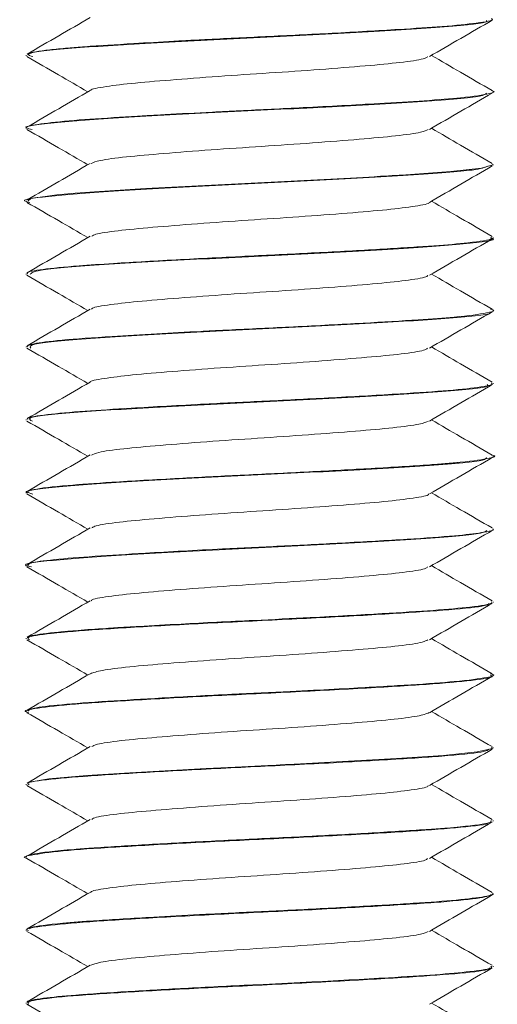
# Model space of a CAD drawing. Header units: millimetres. Extents: x -229 to 889, y -1749 to -342.
# Tile 10 of 23: x 727 to 735, y -1337 to -1320. Entities that reach past the tile are written whole.
import ezdxf

# ---------------------------------------------------------------- set-up
doc = ezdxf.new("R2010")
doc.units = ezdxf.units.MM

msp = doc.modelspace()

# ---------------------------------------------------------------- linework, layer by layer
at = {"color": 7, "linetype": 'Continuous', "lineweight": 15}
for p, q in [((727.04, -1320.227), (727.04, -1320.238)), ((735.04, -1320.863), (735.04, -1320.853)), ((727.04, -1321.478), (727.04, -1321.488)), ((735.04, -1322.113), (735.04, -1322.102)), ((727.04, -1322.727), (727.04, -1322.737)), ((735.04, -1323.362), (735.04, -1323.353)), ((727.04, -1323.978), (727.04, -1323.987)), ((735.04, -1324.612), (735.04, -1324.603)), ((727.04, -1325.227), (727.04, -1325.237)), ((735.04, -1325.862), (735.04, -1325.852)), ((727.04, -1326.477), (727.04, -1326.488)), ((735.04, -1327.113), (735.04, -1327.103)), ((727.04, -1327.728), (727.04, -1327.738)), ((735.04, -1328.363), (735.04, -1328.352)), ((727.04, -1328.977), (727.04, -1328.988)), ((735.04, -1329.613), (735.04, -1329.602)), ((727.04, -1330.228), (727.04, -1330.237)), ((735.04, -1330.862), (735.04, -1330.853)), ((727.04, -1331.477), (727.04, -1331.487)), ((735.04, -1332.113), (735.04, -1332.102)), ((727.04, -1332.727), (727.04, -1332.738)), ((735.04, -1333.362), (735.04, -1333.353)), ((727.04, -1333.978), (727.04, -1333.987)), ((735.04, -1334.612), (735.04, -1334.602)), ((727.04, -1335.227), (727.04, -1335.238)), ((735.04, -1335.863), (735.04, -1335.852)), ((727.04, -1336.478), (727.04, -1336.487))]:
    msp.add_line(p, q, dxfattribs=at)
at = {"color": 7, "linetype": 'Continuous', "lineweight": 15, "flags": 128}
for points in [[(735.026, -1322.102), (735.038, -1322.108), (734.84, -1322.165), (734.319, -1322.225), (733.547, -1322.28), (733.31, -1322.294), (733.179, -1322.302), (733.11, -1322.306), (733.074, -1322.308), (733.065, -1322.309), (733.061, -1322.309), (733.06, -1322.309), (733.06, -1322.309), (733.06, -1322.309), (733.06, -1322.309), (733.06, -1322.309), (733.059, -1322.309), (733.059, -1322.309), (733.055, -1322.309), (733.002, -1322.312), (732.91, -1322.318), (732.6, -1322.335), (731.353, -1322.4), (730.213, -1322.456), (729.084, -1322.517), (728.209, -1322.572), (727.882, -1322.595), (727.563, -1322.624), (727.121, -1322.688), (727.073, -1322.727)], [(735.016, -1332.102), (735.03, -1332.116), (734.767, -1332.176), (734.193, -1332.235), (733.385, -1332.29), (731.948, -1332.37), (731.529, -1332.391), (731.482, -1332.394), (731.457, -1332.395), (731.457, -1332.395), (731.457, -1332.395), (731.457, -1332.395), (731.457, -1332.395), (731.457, -1332.395), (731.457, -1332.395), (731.456, -1332.395), (731.447, -1332.395), (731.429, -1332.396), (731.393, -1332.398), (731.322, -1332.402), (731.179, -1332.408), (730.621, -1332.435), (730.126, -1332.46), (728.819, -1332.533), (728.078, -1332.58), (727.426, -1332.639), (727.093, -1332.696), (727.086, -1332.709)]]:
    msp.add_lwpolyline(points, dxfattribs=at)
at = {"color": 7, "linetype": 'Continuous', "lineweight": 15}
for points, knots in [([(728.136, -1319.584), (727.956, -1319.688), (727.597, -1319.897), (727.237, -1320.105), (727.057, -1320.21)], [0, 0, 0, 0, 0.499772, 1, 1, 1, 1]), ([(735.014, -1319.602), (735.022, -1319.607), (735.063, -1319.631), (734.804, -1319.677), (734.236, -1319.736), (733.388, -1319.79), (732.341, -1319.851), (731.181, -1319.909), (730.373, -1319.947), (729.856, -1319.974), (729.438, -1319.997), (728.773, -1320.035), (728.172, -1320.073), (727.719, -1320.108), (727.33, -1320.148), (727.052, -1320.19), (727.069, -1320.218), (727.074, -1320.227)], [0, 0, 0, 0, 0.022007, 0.12137, 0.214208, 0.297019, 0.399141, 0.491477, 0.575086, 0.591322, 0.619545, 0.680866, 0.769171, 0.806002, 0.855655, 0.955157, 1, 1, 1, 1]), ([(727.155, -1320.254), (727.111, -1320.239), (726.981, -1320.194), (727.662, -1320.115), (729.013, -1320.028), (730.809, -1319.935), (732.656, -1319.846), (734.13, -1319.756), (734.952, -1319.682), (734.935, -1319.64), (734.93, -1319.629)], [0, 0, 0, 0, 0.073489, 0.219415, 0.363066, 0.508568, 0.652938, 0.797201, 0.942794, 1, 1, 1, 1]), ([(733.949, -1320.253), (734.129, -1320.149), (734.488, -1319.94), (734.848, -1319.732), (735.028, -1319.628)], [0, 0, 0, 0, 0.49975, 1, 1, 1, 1]), ([(727.053, -1320.253), (727.233, -1320.357), (727.58, -1320.558), (727.928, -1320.76), (728.095, -1320.857)], [0, 0, 0, 0, 0.517495, 1, 1, 1, 1]), ([(728.147, -1320.834), (728.146, -1320.832), (728.142, -1320.811), (728.387, -1320.766), (728.877, -1320.706), (729.591, -1320.648), (730.427, -1320.584), (731.325, -1320.527), (732.194, -1320.466), (732.961, -1320.404), (733.541, -1320.347), (733.877, -1320.293), (733.907, -1320.263), (733.917, -1320.253)], [0, 0, 0, 0, 0.009588, 0.114512, 0.218453, 0.321742, 0.426853, 0.529637, 0.634217, 0.738698, 0.841546, 0.946677, 1, 1, 1, 1]), ([(735.023, -1320.835), (734.843, -1320.73), (734.497, -1320.53), (734.151, -1320.329), (733.985, -1320.232)], [0, 0, 0, 0, 0.519661, 1, 1, 1, 1]), ([(735.016, -1320.835), (735.02, -1320.836), (735.095, -1320.854), (734.989, -1320.893), (734.606, -1320.953), (733.896, -1321.009), (732.995, -1321.064), (731.891, -1321.125), (730.9, -1321.171), (730.103, -1321.211), (729.57, -1321.239), (729.156, -1321.263), (728.859, -1321.28), (728.368, -1321.31), (727.711, -1321.354), (727.207, -1321.415), (727.003, -1321.455), (727.048, -1321.476), (727.052, -1321.478)], [0, 0, 0, 0, 0.0049525, 0.0850884, 0.1933441, 0.2722243, 0.3492359, 0.4562255, 0.540679, 0.5772043, 0.6431354, 0.6697155, 0.6846529, 0.7228931, 0.809349, 0.9020447, 0.9918759, 1, 1, 1, 1]), ([(727.143, -1321.504), (727.102, -1321.494), (726.935, -1321.455), (727.489, -1321.382), (728.72, -1321.295), (730.471, -1321.201), (732.336, -1321.113), (733.904, -1321.021), (734.866, -1320.943), (734.911, -1320.896), (734.928, -1320.879)], [0, 0, 0, 0, 0.047674, 0.19329, 0.336928, 0.482854, 0.626674, 0.7718, 0.916609, 1, 1, 1, 1]), ([(728.136, -1320.834), (727.956, -1320.938), (727.597, -1321.147), (727.237, -1321.355), (727.057, -1321.46)], [0, 0, 0, 0, 0.499772, 1, 1, 1, 1]), ([(733.949, -1321.503), (734.129, -1321.399), (734.488, -1321.19), (734.848, -1320.982), (735.028, -1320.878)], [0, 0, 0, 0, 0.499753, 1, 1, 1, 1]), ([(727.053, -1321.503), (727.233, -1321.607), (727.58, -1321.808), (727.928, -1322.01), (728.095, -1322.107)], [0, 0, 0, 0, 0.517501, 1, 1, 1, 1]), ([(728.151, -1322.085), (728.191, -1322.068), (728.279, -1322.031), (728.725, -1321.972), (729.38, -1321.915), (730.191, -1321.851), (731.081, -1321.793), (731.966, -1321.733), (732.767, -1321.67), (733.405, -1321.613), (733.825, -1321.555), (733.897, -1321.519), (733.929, -1321.503)], [0, 0, 0, 0, 0.08765, 0.192047, 0.294488, 0.399277, 0.502433, 0.605924, 0.710623, 0.812999, 0.917564, 1, 1, 1, 1]), ([(735.023, -1322.085), (734.843, -1321.98), (734.497, -1321.78), (734.151, -1321.579), (733.985, -1321.482)], [0, 0, 0, 0, 0.519668, 1, 1, 1, 1]), ([(728.136, -1322.084), (727.956, -1322.188), (727.597, -1322.397), (727.237, -1322.605), (727.057, -1322.71)], [0, 0, 0, 0, 0.499781, 1, 1, 1, 1]), ([(727.105, -1322.754), (727.081, -1322.749), (726.898, -1322.714), (727.344, -1322.649), (728.441, -1322.561), (730.136, -1322.467), (732.007, -1322.38), (733.656, -1322.286), (734.773, -1322.205), (734.898, -1322.152), (734.953, -1322.129)], [0, 0, 0, 0, 0.0217832, 0.1666308, 0.3106348, 0.4565114, 0.6001525, 0.7459638, 0.8900628, 1, 1, 1, 1]), ([(733.949, -1322.753), (734.129, -1322.649), (734.488, -1322.44), (734.848, -1322.232), (735.028, -1322.128)], [0, 0, 0, 0, 0.49975, 1, 1, 1, 1]), ([(727.053, -1322.753), (727.233, -1322.857), (727.58, -1323.058), (727.928, -1323.26), (728.095, -1323.357)], [0, 0, 0, 0, 0.517501, 1, 1, 1, 1]), ([(728.167, -1323.334), (728.182, -1323.323), (728.224, -1323.292), (728.583, -1323.238), (729.182, -1323.181), (729.961, -1323.119), (730.836, -1323.057), (731.732, -1323), (732.559, -1322.936), (733.259, -1322.879), (733.726, -1322.818), (733.954, -1322.775), (733.944, -1322.754), (733.943, -1322.753)], [0, 0, 0, 0, 0.058493, 0.163571, 0.266292, 0.370978, 0.475323, 0.578261, 0.683401, 0.786437, 0.890662, 0.995432, 1, 1, 1, 1]), ([(735.023, -1323.335), (734.843, -1323.23), (734.497, -1323.03), (734.151, -1322.829), (733.985, -1322.732)], [0, 0, 0, 0, 0.519668, 1, 1, 1, 1]), ([(735.004, -1323.353), (735.012, -1323.36), (735.04, -1323.39), (734.702, -1323.441), (734.152, -1323.491), (733.632, -1323.524), (733.006, -1323.563), (732.104, -1323.613), (730.895, -1323.672), (729.651, -1323.734), (728.635, -1323.793), (727.83, -1323.846), (727.29, -1323.901), (727.027, -1323.948), (727.061, -1323.972), (727.069, -1323.978)], [0, 0, 0, 0, 0.039596, 0.149051, 0.231839, 0.275536, 0.322102, 0.417309, 0.507432, 0.610091, 0.715162, 0.781631, 0.878408, 0.972709, 1, 1, 1, 1]), ([(728.136, -1323.334), (727.956, -1323.438), (727.597, -1323.647), (727.237, -1323.855), (727.057, -1323.96)], [0, 0, 0, 0, 0.499781, 1, 1, 1, 1]), ([(727.107, -1323.987), (727.13, -1323.964), (727.182, -1323.91), (728.211, -1323.826), (729.802, -1323.734), (731.666, -1323.647), (733.414, -1323.552), (734.605, -1323.465), (735.143, -1323.399), (735.012, -1323.366), (734.998, -1323.362)], [0, 0, 0, 0, 0.114375, 0.259029, 0.404303, 0.548063, 0.694009, 0.837683, 0.983192, 1, 1, 1, 1]), ([(733.949, -1324.003), (734.129, -1323.899), (734.488, -1323.69), (734.848, -1323.482), (735.028, -1323.378)], [0, 0, 0, 0, 0.49975, 1, 1, 1, 1]), ([(735.023, -1324.585), (734.843, -1324.48), (734.497, -1324.28), (734.151, -1324.079), (733.985, -1323.982)], [0, 0, 0, 0, 0.519668, 1, 1, 1, 1]), ([(727.053, -1324.003), (727.233, -1324.107), (727.58, -1324.308), (727.928, -1324.51), (728.095, -1324.607)], [0, 0, 0, 0, 0.517501, 1, 1, 1, 1]), ([(728.162, -1324.584), (728.164, -1324.578), (728.174, -1324.553), (728.46, -1324.504), (728.996, -1324.446), (729.738, -1324.386), (730.593, -1324.323), (731.492, -1324.266), (732.346, -1324.204), (733.087, -1324.144), (733.624, -1324.085), (733.91, -1324.036), (733.919, -1324.01), (733.921, -1324.003)], [0, 0, 0, 0, 0.02936, 0.134479, 0.237771, 0.341723, 0.446652, 0.549311, 0.654249, 0.758184, 0.861491, 0.966606, 1, 1, 1, 1]), ([(734.996, -1324.584), (735.012, -1324.589), (735.093, -1324.61), (734.944, -1324.654), (734.505, -1324.713), (733.739, -1324.769), (732.81, -1324.825), (731.671, -1324.885), (730.809, -1324.926), (730.283, -1324.952), (729.868, -1324.973), (729.237, -1325.008), (728.384, -1325.058), (727.623, -1325.112), (727.122, -1325.174), (727.072, -1325.21), (727.049, -1325.227)], [0, 0, 0, 0, 0.020634, 0.101882, 0.209819, 0.283522, 0.372491, 0.469035, 0.556534, 0.570073, 0.592868, 0.655207, 0.725663, 0.826026, 0.91921, 1, 1, 1, 1]), ([(728.136, -1324.584), (727.956, -1324.688), (727.597, -1324.897), (727.237, -1325.105), (727.057, -1325.21)], [0, 0, 0, 0, 0.499781, 1, 1, 1, 1]), ([(727.121, -1325.253), (727.105, -1325.23), (727.068, -1325.177), (727.974, -1325.091), (729.483, -1325.001), (731.327, -1324.912), (733.126, -1324.819), (734.428, -1324.732), (735.069, -1324.665), (734.992, -1324.631), (734.984, -1324.628)], [0, 0, 0, 0, 0.113126, 0.258617, 0.403009, 0.547261, 0.692871, 0.836499, 0.982408, 1, 1, 1, 1]), ([(733.949, -1325.253), (734.129, -1325.149), (734.488, -1324.94), (734.848, -1324.732), (735.028, -1324.628)], [0, 0, 0, 0, 0.499756, 1, 1, 1, 1]), ([(727.053, -1325.253), (727.233, -1325.357), (727.58, -1325.558), (727.928, -1325.76), (728.095, -1325.857)], [0, 0, 0, 0, 0.517501, 1, 1, 1, 1]), ([(728.136, -1325.834), (728.136, -1325.834), (728.126, -1325.814), (728.358, -1325.772), (728.823, -1325.711), (729.525, -1325.653), (730.352, -1325.59), (731.248, -1325.532), (732.123, -1325.471), (732.901, -1325.409), (733.5, -1325.352), (733.861, -1325.297), (733.903, -1325.265), (733.919, -1325.253)], [0, 0, 0, 0, 0.000537, 0.105315, 0.209524, 0.312568, 0.417705, 0.520629, 0.62499, 0.729661, 0.832385, 0.937462, 1, 1, 1, 1]), ([(735.023, -1325.835), (734.843, -1325.73), (734.497, -1325.53), (734.151, -1325.329), (733.985, -1325.232)], [0, 0, 0, 0, 0.519668, 1, 1, 1, 1]), ([(728.136, -1325.834), (727.956, -1325.938), (727.597, -1326.147), (727.237, -1326.355), (727.057, -1326.46)], [0, 0, 0, 0, 0.499781, 1, 1, 1, 1]), ([(735.009, -1325.852), (735.018, -1325.858), (735.053, -1325.879), (734.836, -1325.921), (734.333, -1325.978), (733.451, -1326.037), (732.354, -1326.1), (731.185, -1326.158), (729.984, -1326.216), (728.902, -1326.277), (727.982, -1326.334), (727.353, -1326.392), (727.044, -1326.442), (727.065, -1326.47), (727.07, -1326.477)], [0, 0, 0, 0, 0.026503, 0.103545, 0.200498, 0.294501, 0.398979, 0.491983, 0.574544, 0.685466, 0.768458, 0.862319, 0.961698, 1, 1, 1, 1]), ([(727.15, -1326.504), (727.111, -1326.486), (727.008, -1326.438), (727.763, -1326.356), (729.173, -1326.269), (730.988, -1326.177), (732.821, -1326.086), (734.239, -1325.998), (734.994, -1325.926), (734.951, -1325.887), (734.942, -1325.878)], [0, 0, 0, 0, 0.087122, 0.233024, 0.376834, 0.521923, 0.666731, 0.810675, 0.956502, 1, 1, 1, 1]), ([(733.949, -1326.503), (734.129, -1326.399), (734.488, -1326.19), (734.848, -1325.982), (735.028, -1325.878)], [0, 0, 0, 0, 0.499756, 1, 1, 1, 1]), ([(727.053, -1326.503), (727.233, -1326.607), (727.58, -1326.808), (727.928, -1327.01), (728.095, -1327.107)], [0, 0, 0, 0, 0.517501, 1, 1, 1, 1]), ([(728.158, -1327.085), (728.189, -1327.07), (728.261, -1327.034), (728.678, -1326.977), (729.317, -1326.92), (730.118, -1326.857), (731.004, -1326.797), (731.893, -1326.738), (732.703, -1326.675), (733.358, -1326.618), (733.807, -1326.558), (733.896, -1326.52), (733.937, -1326.502)], [0, 0, 0, 0, 0.078383, 0.18294, 0.285319, 0.39002, 0.493491, 0.596666, 0.701453, 0.803885, 0.908292, 1, 1, 1, 1]), ([(735.023, -1327.085), (734.843, -1326.98), (734.497, -1326.78), (734.151, -1326.579), (733.985, -1326.482)], [0, 0, 0, 0, 0.519668, 1, 1, 1, 1]), ([(735.013, -1327.084), (735.018, -1327.086), (735.114, -1327.104), (734.976, -1327.143), (734.666, -1327.194), (734.236, -1327.232), (733.775, -1327.266), (733.017, -1327.313), (731.882, -1327.375), (730.738, -1327.429), (729.562, -1327.489), (728.526, -1327.549), (727.653, -1327.61), (727.22, -1327.661), (727.08, -1327.7), (727.025, -1327.716), (727.051, -1327.726), (727.056, -1327.728)], [0, 0, 0, 0, 0.004719, 0.085086, 0.194556, 0.230342, 0.262034, 0.360462, 0.448994, 0.540156, 0.62308, 0.726146, 0.812062, 0.919423, 0.956021, 0.990325, 1, 1, 1, 1]), ([(728.136, -1327.084), (727.956, -1327.188), (727.597, -1327.397), (727.237, -1327.605), (727.057, -1327.71)], [0, 0, 0, 0, 0.499775, 1, 1, 1, 1]), ([(727.153, -1327.754), (727.108, -1327.742), (726.958, -1327.699), (727.577, -1327.623), (728.873, -1327.536), (730.649, -1327.442), (732.506, -1327.354), (734.026, -1327.263), (734.912, -1327.187), (734.922, -1327.143), (734.926, -1327.129)], [0, 0, 0, 0, 0.0612808, 0.2071198, 0.3507192, 0.4964786, 0.640544, 0.7851754, 0.9304509, 1, 1, 1, 1]), ([(733.949, -1327.753), (734.129, -1327.649), (734.488, -1327.44), (734.848, -1327.232), (735.028, -1327.128)], [0, 0, 0, 0, 0.499756, 1, 1, 1, 1]), ([(727.053, -1327.753), (727.233, -1327.857), (727.58, -1328.058), (727.928, -1328.26), (728.095, -1328.357)], [0, 0, 0, 0, 0.517501, 1, 1, 1, 1]), ([(728.167, -1328.334), (728.177, -1328.325), (728.208, -1328.296), (728.542, -1328.243), (729.122, -1328.186), (729.89, -1328.124), (730.759, -1328.062), (731.657, -1328.005), (732.493, -1327.942), (733.206, -1327.883), (733.696, -1327.823), (733.941, -1327.778), (733.935, -1327.756), (733.934, -1327.753)], [0, 0, 0, 0, 0.049281, 0.154414, 0.257255, 0.361748, 0.466321, 0.569111, 0.674229, 0.777508, 0.881463, 0.986385, 1, 1, 1, 1]), ([(735.023, -1328.335), (734.843, -1328.23), (734.497, -1328.03), (734.151, -1327.829), (733.985, -1327.732)], [0, 0, 0, 0, 0.519668, 1, 1, 1, 1]), ([(728.136, -1328.334), (727.956, -1328.438), (727.597, -1328.647), (727.237, -1328.855), (727.057, -1328.96)], [0, 0, 0, 0, 0.499775, 1, 1, 1, 1]), ([(735.03, -1328.352), (735.033, -1328.354), (735.084, -1328.374), (734.884, -1328.413), (734.403, -1328.473), (733.582, -1328.529), (732.531, -1328.59), (731.425, -1328.647), (730.263, -1328.701), (729.146, -1328.763), (728.166, -1328.822), (727.483, -1328.877), (727.085, -1328.932), (727.076, -1328.964), (727.072, -1328.977)], [0, 0, 0, 0, 0.006827, 0.100495, 0.18593, 0.282303, 0.386728, 0.471421, 0.550677, 0.662552, 0.748788, 0.840976, 0.934428, 1, 1, 1, 1]), ([(727.129, -1329.004), (727.094, -1328.997), (726.916, -1328.959), (727.417, -1328.89), (728.586, -1328.803), (730.312, -1328.708), (732.182, -1328.621), (733.79, -1328.528), (734.823, -1328.449), (734.904, -1328.399), (734.936, -1328.379)], [0, 0, 0, 0, 0.035454, 0.18076, 0.324525, 0.470484, 0.614175, 0.759683, 0.90411, 1, 1, 1, 1]), ([(733.949, -1329.003), (734.129, -1328.899), (734.488, -1328.69), (734.848, -1328.482), (735.028, -1328.378)], [0, 0, 0, 0, 0.499756, 1, 1, 1, 1]), ([(727.053, -1329.003), (727.233, -1329.107), (727.58, -1329.308), (727.928, -1329.51), (728.095, -1329.607)], [0, 0, 0, 0, 0.517501, 1, 1, 1, 1]), ([(728.156, -1329.584), (728.156, -1329.58), (728.159, -1329.557), (728.425, -1329.51), (728.94, -1329.451), (729.67, -1329.392), (730.516, -1329.328), (731.415, -1329.272), (732.276, -1329.209), (733.03, -1329.148), (733.587, -1329.091), (733.895, -1329.039), (733.913, -1329.011), (733.918, -1329.003)], [0, 0, 0, 0, 0.020239, 0.125289, 0.228875, 0.332517, 0.437552, 0.540238, 0.645034, 0.749238, 0.852304, 0.957449, 1, 1, 1, 1]), ([(735.023, -1329.585), (734.843, -1329.48), (734.497, -1329.28), (734.151, -1329.079), (733.985, -1328.982)], [0, 0, 0, 0, 0.519668, 1, 1, 1, 1]), ([(728.136, -1329.584), (727.956, -1329.688), (727.597, -1329.897), (727.237, -1330.105), (727.057, -1330.21)], [0, 0, 0, 0, 0.499775, 1, 1, 1, 1]), ([(727.095, -1330.253), (727.076, -1330.237), (727.031, -1330.199), (727.501, -1330.133), (728.368, -1330.068), (729.555, -1329.999), (730.911, -1329.931), (732.282, -1329.865), (733.512, -1329.794), (734.438, -1329.73), (734.951, -1329.671), (734.966, -1329.639), (734.971, -1329.628)], [0, 0, 0, 0, 0.080578, 0.190224, 0.297898, 0.406982, 0.515694, 0.623703, 0.733201, 0.840572, 0.950273, 1, 1, 1, 1]), ([(735.012, -1329.602), (735.017, -1329.61), (735.039, -1329.638), (734.721, -1329.689), (734.057, -1329.749), (733.12, -1329.807), (732.036, -1329.867), (730.842, -1329.925), (729.828, -1329.975), (729.128, -1330.014), (728.796, -1330.034), (728.682, -1330.041), (728.629, -1330.044), (728.606, -1330.046), (728.531, -1330.05), (728.287, -1330.066), (727.796, -1330.099), (727.3, -1330.15), (727.027, -1330.197), (727.069, -1330.221), (727.08, -1330.228)], [0, 0, 0, 0, 0.036273, 0.142527, 0.232854, 0.323997, 0.430101, 0.507539, 0.609039, 0.672486, 0.692072, 0.703535, 0.706222, 0.707804, 0.710359, 0.728946, 0.783739, 0.878245, 0.967797, 1, 1, 1, 1]), ([(733.949, -1330.253), (734.129, -1330.149), (734.488, -1329.94), (734.848, -1329.732), (735.028, -1329.628)], [0, 0, 0, 0, 0.499756, 1, 1, 1, 1]), ([(727.053, -1330.253), (727.233, -1330.357), (727.58, -1330.558), (727.928, -1330.76), (728.095, -1330.857)], [0, 0, 0, 0, 0.517501, 1, 1, 1, 1]), ([(728.14, -1330.835), (728.193, -1330.816), (728.301, -1330.776), (728.782, -1330.716), (729.456, -1330.659), (730.278, -1330.595), (731.171, -1330.537), (732.051, -1330.476), (732.84, -1330.414), (733.457, -1330.357), (733.845, -1330.3), (733.9, -1330.267), (733.922, -1330.253)], [0, 0, 0, 0, 0.098535, 0.202694, 0.305273, 0.410112, 0.51296, 0.616781, 0.721328, 0.823707, 0.92841, 1, 1, 1, 1]), ([(735.023, -1330.835), (734.843, -1330.73), (734.497, -1330.53), (734.151, -1330.329), (733.985, -1330.232)], [0, 0, 0, 0, 0.519668, 1, 1, 1, 1]), ([(727.086, -1331.503), (727.069, -1331.499), (726.957, -1331.473), (727.196, -1331.425), (727.814, -1331.354), (728.848, -1331.29), (730.117, -1331.218), (731.503, -1331.154), (732.827, -1331.084), (733.958, -1331.017), (734.718, -1330.95), (735.071, -1330.896), (735.008, -1330.868), (734.995, -1330.862)], [0, 0, 0, 0, 0.018674, 0.124079, 0.230773, 0.335479, 0.44243, 0.547176, 0.653809, 0.759332, 0.865081, 0.971588, 1, 1, 1, 1]), ([(728.136, -1330.834), (727.956, -1330.938), (727.597, -1331.147), (727.237, -1331.355), (727.057, -1331.46)], [0, 0, 0, 0, 0.499775, 1, 1, 1, 1]), ([(734.996, -1330.834), (735.012, -1330.838), (735.095, -1330.86), (734.945, -1330.903), (734.485, -1330.966), (733.658, -1331.025), (732.799, -1331.075), (732.072, -1331.114), (731.372, -1331.15), (730.479, -1331.191), (729.388, -1331.248), (728.375, -1331.309), (727.613, -1331.364), (727.118, -1331.424), (727.083, -1331.46), (727.066, -1331.477)], [0, 0, 0, 0, 0.019627, 0.101741, 0.209387, 0.296587, 0.38578, 0.442287, 0.473806, 0.551251, 0.647768, 0.733145, 0.826996, 0.917788, 1, 1, 1, 1]), ([(733.949, -1331.503), (734.129, -1331.399), (734.488, -1331.19), (734.848, -1330.982), (735.028, -1330.878)], [0, 0, 0, 0, 0.499744, 1, 1, 1, 1]), ([(727.053, -1331.503), (727.233, -1331.607), (727.58, -1331.808), (727.928, -1332.01), (728.095, -1332.107)], [0, 0, 0, 0, 0.517495, 1, 1, 1, 1]), ([(728.163, -1332.084), (728.186, -1332.071), (728.244, -1332.038), (728.633, -1331.982), (729.254, -1331.925), (730.045, -1331.862), (730.927, -1331.802), (731.819, -1331.744), (732.639, -1331.68), (733.31, -1331.623), (733.789, -1331.562), (733.895, -1331.522), (733.947, -1331.502)], [0, 0, 0, 0, 0.069136, 0.173817, 0.276186, 0.380766, 0.484522, 0.58742, 0.692252, 0.794796, 0.899002, 1, 1, 1, 1]), ([(735.023, -1332.085), (734.843, -1331.98), (734.497, -1331.78), (734.151, -1331.579), (733.985, -1331.482)], [0, 0, 0, 0, 0.519668, 1, 1, 1, 1]), ([(728.136, -1332.084), (727.956, -1332.188), (727.597, -1332.397), (727.237, -1332.605), (727.057, -1332.71)], [0, 0, 0, 0, 0.499769, 1, 1, 1, 1]), ([(727.093, -1332.738), (727.079, -1332.73), (727.026, -1332.7), (727.413, -1332.644), (728.212, -1332.578), (729.366, -1332.51), (730.703, -1332.44), (732.084, -1332.375), (733.343, -1332.304), (734.323, -1332.24), (734.908, -1332.178), (734.955, -1332.142), (734.973, -1332.129)], [0, 0, 0, 0, 0.039905, 0.152222, 0.263189, 0.374639, 0.486681, 0.597111, 0.709665, 0.819822, 0.932285, 1, 1, 1, 1]), ([(733.949, -1332.753), (734.129, -1332.649), (734.488, -1332.44), (734.848, -1332.232), (735.028, -1332.128)], [0, 0, 0, 0, 0.499744, 1, 1, 1, 1]), ([(727.053, -1332.753), (727.233, -1332.857), (727.58, -1333.058), (727.928, -1333.26), (728.095, -1333.357)], [0, 0, 0, 0, 0.517495, 1, 1, 1, 1]), ([(728.166, -1333.334), (728.172, -1333.326), (728.192, -1333.299), (728.503, -1333.248), (729.063, -1333.191), (729.82, -1333.13), (730.682, -1333.067), (731.581, -1333.01), (732.426, -1332.947), (733.152, -1332.888), (733.664, -1332.829), (733.927, -1332.782), (733.927, -1332.758), (733.927, -1332.753)], [0, 0, 0, 0, 0.040097, 0.145243, 0.248261, 0.352525, 0.457284, 0.559981, 0.665038, 0.768608, 0.872265, 0.977298, 1, 1, 1, 1]), ([(735.023, -1333.335), (734.843, -1333.23), (734.497, -1333.03), (734.151, -1332.829), (733.985, -1332.732)], [0, 0, 0, 0, 0.519668, 1, 1, 1, 1]), ([(727.059, -1334.003), (727.056, -1334.002), (726.944, -1333.979), (727.143, -1333.936), (727.688, -1333.864), (728.676, -1333.8), (729.916, -1333.729), (731.296, -1333.664), (732.639, -1333.595), (733.81, -1333.526), (734.623, -1333.46), (735.024, -1333.408), (734.997, -1333.382), (734.993, -1333.378)], [0, 0, 0, 0, 0.0029503, 0.1106063, 0.2202364, 0.3275471, 0.4371502, 0.5448763, 0.6538656, 0.7626556, 0.8705612, 0.9800847, 1, 1, 1, 1]), ([(735.007, -1333.353), (735.008, -1333.364), (735.008, -1333.398), (734.668, -1333.443), (734.244, -1333.482), (733.788, -1333.515), (733.017, -1333.563), (731.887, -1333.625), (730.712, -1333.68), (729.581, -1333.737), (728.728, -1333.788), (728.183, -1333.823), (727.864, -1333.846), (727.552, -1333.874), (727.198, -1333.915), (727.029, -1333.953), (727.045, -1333.975), (727.046, -1333.978)], [0, 0, 0, 0, 0.057003, 0.170675, 0.203637, 0.240946, 0.33982, 0.433291, 0.525545, 0.617801, 0.70736, 0.756709, 0.792219, 0.824538, 0.888058, 0.988519, 1, 1, 1, 1]), ([(728.136, -1333.334), (727.956, -1333.438), (727.597, -1333.647), (727.237, -1333.855), (727.057, -1333.96)], [0, 0, 0, 0, 0.499769, 1, 1, 1, 1]), ([(733.949, -1334.003), (734.129, -1333.899), (734.488, -1333.69), (734.848, -1333.482), (735.028, -1333.378)], [0, 0, 0, 0, 0.499744, 1, 1, 1, 1]), ([(727.053, -1334.003), (727.233, -1334.107), (727.58, -1334.308), (727.928, -1334.51), (728.095, -1334.607)], [0, 0, 0, 0, 0.517495, 1, 1, 1, 1]), ([(728.148, -1334.584), (728.148, -1334.582), (728.145, -1334.56), (728.392, -1334.515), (728.886, -1334.455), (729.602, -1334.397), (730.44, -1334.334), (731.338, -1334.277), (732.206, -1334.215), (732.971, -1334.153), (733.548, -1334.096), (733.88, -1334.043), (733.908, -1334.013), (733.917, -1334.003)], [0, 0, 0, 0, 0.011149, 0.116097, 0.219988, 0.323324, 0.428429, 0.531192, 0.63581, 0.740252, 0.843126, 0.948264, 1, 1, 1, 1]), ([(735.023, -1334.585), (734.843, -1334.48), (734.497, -1334.28), (734.151, -1334.079), (733.985, -1333.982)], [0, 0, 0, 0, 0.519668, 1, 1, 1, 1]), ([(727.078, -1335.238), (727.066, -1335.233), (726.999, -1335.206), (727.331, -1335.155), (728.065, -1335.087), (729.18, -1335.021), (730.496, -1334.95), (731.882, -1334.886), (733.166, -1334.814), (734.203, -1334.75), (734.905, -1334.679), (734.995, -1334.635), (735.04, -1334.612)], [0, 0, 0, 0, 0.022801, 0.131886, 0.24057, 0.348585, 0.458064, 0.565428, 0.675119, 0.782592, 0.891904, 1, 1, 1, 1]), ([(728.136, -1334.584), (727.956, -1334.688), (727.597, -1334.897), (727.237, -1335.105), (727.057, -1335.21)], [0, 0, 0, 0, 0.499769, 1, 1, 1, 1]), ([(735.033, -1334.602), (735.035, -1334.604), (735.075, -1334.624), (734.885, -1334.663), (734.389, -1334.724), (733.584, -1334.779), (732.585, -1334.837), (731.494, -1334.894), (730.625, -1334.934), (729.876, -1334.973), (729.093, -1335.015), (728.4, -1335.058), (727.923, -1335.091), (727.48, -1335.13), (727.128, -1335.17), (727.103, -1335.201), (727.097, -1335.209)], [0, 0, 0, 0, 0.00601, 0.102016, 0.198349, 0.291288, 0.38856, 0.481292, 0.564973, 0.600746, 0.669915, 0.770374, 0.807879, 0.844549, 0.959519, 1, 1, 1, 1]), ([(733.949, -1335.253), (734.129, -1335.149), (734.488, -1334.94), (734.848, -1334.732), (735.028, -1334.628)], [0, 0, 0, 0, 0.499744, 1, 1, 1, 1]), ([(727.053, -1335.253), (727.233, -1335.357), (727.58, -1335.558), (727.928, -1335.76), (728.095, -1335.857)], [0, 0, 0, 0, 0.517495, 1, 1, 1, 1]), ([(728.15, -1335.835), (728.192, -1335.818), (728.282, -1335.78), (728.733, -1335.721), (729.391, -1335.664), (730.204, -1335.6), (731.094, -1335.542), (731.979, -1335.482), (732.778, -1335.419), (733.413, -1335.362), (733.828, -1335.304), (733.898, -1335.268), (733.928, -1335.253)], [0, 0, 0, 0, 0.08925, 0.193615, 0.296071, 0.40087, 0.503981, 0.607521, 0.7122, 0.814573, 0.919163, 1, 1, 1, 1]), ([(735.023, -1335.835), (734.843, -1335.73), (734.497, -1335.53), (734.151, -1335.329), (733.985, -1335.232)], [0, 0, 0, 0, 0.519668, 1, 1, 1, 1]), ([(728.136, -1335.834), (727.956, -1335.938), (727.597, -1336.147), (727.237, -1336.355), (727.057, -1336.46)], [0, 0, 0, 0, 0.499769, 1, 1, 1, 1]), ([(735.005, -1335.852), (735.013, -1335.86), (735.045, -1335.889), (734.724, -1335.938), (734.089, -1335.997), (733.157, -1336.054), (732.071, -1336.115), (730.882, -1336.172), (729.816, -1336.225), (728.734, -1336.287), (727.867, -1336.342), (727.293, -1336.401), (727.024, -1336.447), (727.068, -1336.472), (727.078, -1336.478)], [0, 0, 0, 0, 0.0360903, 0.1434226, 0.2290477, 0.3140332, 0.4356968, 0.5034254, 0.5986207, 0.6902237, 0.7885199, 0.8767633, 0.9695131, 1, 1, 1, 1]), ([(727.077, -1336.503), (727.07, -1336.484), (727.054, -1336.443), (727.59, -1336.374), (728.505, -1336.31), (729.72, -1336.24), (731.088, -1336.173), (732.448, -1336.105), (733.652, -1336.035), (734.528, -1335.971), (734.986, -1335.915), (734.979, -1335.885), (734.977, -1335.878)], [0, 0, 0, 0, 0.094313, 0.204018, 0.311456, 0.420844, 0.529067, 0.63756, 0.746798, 0.854345, 0.964032, 1, 1, 1, 1]), ([(733.949, -1336.503), (734.129, -1336.399), (734.488, -1336.19), (734.848, -1335.982), (735.028, -1335.878)], [0, 0, 0, 0, 0.499744, 1, 1, 1, 1]), ([(727.053, -1336.503), (727.233, -1336.607), (727.58, -1336.808), (727.928, -1337.01), (728.095, -1337.107)], [0, 0, 0, 0, 0.517495, 1, 1, 1, 1]), ([(735.023, -1337.085), (734.843, -1336.98), (734.497, -1336.78), (734.151, -1336.579), (733.985, -1336.482)], [0, 0, 0, 0, 0.519655, 1, 1, 1, 1])]:
    msp.add_open_spline(points, degree=3, knots=knots, dxfattribs=at)

doc.saveas('drawing.dxf')
